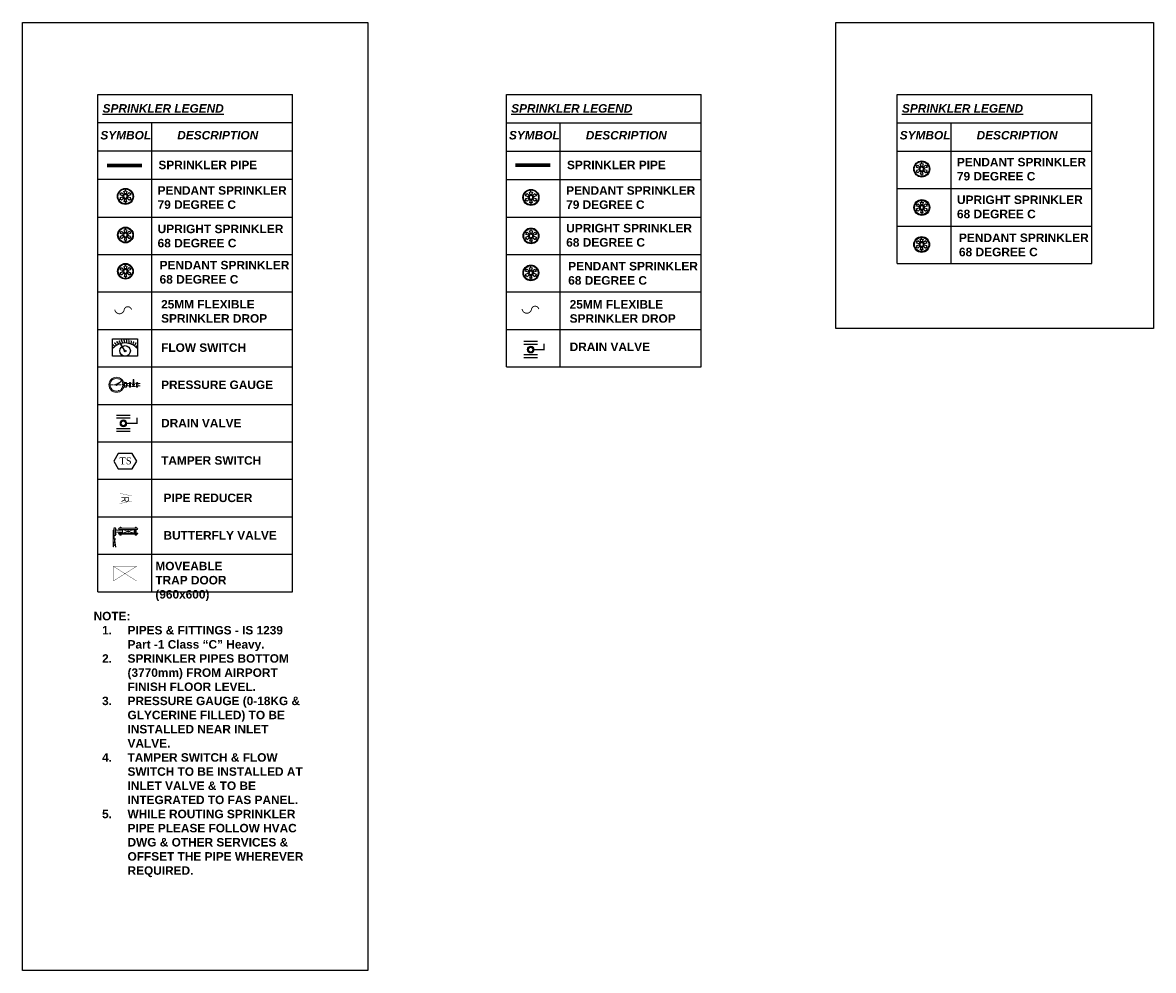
# Model space of a CAD drawing. Header units: millimetres. Extents: x -115221 to 194496, y -122556 to 375476.
# Tile 1 of 169: x 77112 to 88309, y -109472 to -100085. Entities that reach past the tile are written whole.
import ezdxf
from ezdxf.enums import TextEntityAlignment as Align

# ---------------------------------------------------------------- set-up
doc = ezdxf.new("R2010")
doc.units = ezdxf.units.MM
doc.set_wipeout_variables(frame=1)
for name, pattern in [('CENTER', [2, 1.25, -0.25, 0.25, -0.25]), ('CENTER2', [28.575, 19.05, -3.175, 3.175, -3.175]), ('DASHED', [0.75, 0.5, -0.25]), ('DASHED2', [0.375, 0.25, -0.125])]:
    doc.linetypes.add(name, pattern=pattern)
for name, color, linetype, true_color in [('-REGAL - PRIMARY PUMP', 150, 'Continuous', 0x007fff), ('0 PV-cooling tower', 200, 'Continuous', 0xbf00ff), ('FLOW SWITCH-SPRINKLER', 30, 'Continuous', 0xff7f00), ('TEMPER SWITCH-SPRINKLER', 1, 'Continuous', 0xff0000)]:
    doc.layers.add(name, color=color, linetype=linetype, true_color=true_color)
doc.layers.add('F-FIRE-PIPE', color=1, linetype='Continuous', lineweight=0, true_color=0xff0000)
doc.layers.add('PRESSURE GAUGE-SPRINKLER', color=7, linetype='Continuous', lineweight=0, true_color=0xcc3300)
for name, color, linetype, lineweight in [('FA-SPRINKLER TEXT', 7, 'Continuous', 0), ('PLU - VALVES', 141, 'Continuous', 0), ('SPRINKLER PIPE', 1, 'Continuous', 0)]:
    doc.layers.add(name, color=color, linetype=linetype, lineweight=lineweight)
doc.styles.add('Civil Dim', font='isocp.shx', dxfattribs={"height": 6})
doc.styles.add('RD8', font='ROMAND.shx', dxfattribs={"height": 8})
doc.styles.get("Standard").update_dxf_attribs({"font": 'arial.ttf'})
doc.styles.add('SYM', font='romantic.ttf')

# ---------------------------------------------------------------- blocks, each defined once
blk = doc.blocks.new('G Valve')
at = {"layer": 'PLU - VALVES'}
h = blk.add_hatch(color=4, dxfattribs=at)
h.paths.add_polyline_path([(-0.65, 0, 1), (0.65, 0, 1)])
h.paths.add_polyline_path([(0.41, 0, -1), (-0.41, 0, -1)], flags=16)
at = {"layer": 'PLU - VALVES', "color": 4, "const_width": 0.25}
for points in [[(-1.34, 1.54), (1.34, 1.54)], [(-1.34, 1), (1.34, 1)], [(0.65, 0), (2.56, 0), (2.56, -1.1)], [(-1.34, -1), (1.34, -1)], [(-1.34, -1.54), (1.34, -1.54)]]:
    blk.add_lwpolyline(points, dxfattribs=at)
at = {"layer": 'PLU - VALVES', "color": 4}
for radius in [0.654, 0.41]:
    blk.add_circle((0, 0), radius, dxfattribs=at)
blk = doc.blocks.new('PENDANT SPRINKLER')
at = {"color": 6}
for p, q in [((-1.47, 0.85), (-2, 1.15)), ((-0.79, 0.21), (-1.64, 0.44)), ((-0.58, 0.58), (-1.2, 1.2)), ((-0.21, 0.79), (-0.44, 1.64)), ((0, 1.69), (0, 2.31)), ((0.44, 1.64), (0.21, 0.79)), ((1.2, 1.2), (0.58, 0.58)), ((1.64, 0.44), (0.79, 0.21)), ((1.47, 0.85), (2, 1.15)), ((-1.47, -0.85), (-2, -1.15)), ((-0.79, -0.21), (-1.64, -0.44)), ((-0.58, -0.58), (-1.2, -1.2)), ((-0.21, -0.79), (-0.44, -1.64)), ((0, -1.69), (0, -2.31)), ((0.44, -1.64), (0.21, -0.79)), ((1.64, -0.44), (0.79, -0.21)), ((1.47, -0.85), (2, -1.15))]:
    blk.add_line(p, q, dxfattribs=at)
for radius in [2.48, 2.3]:
    blk.add_circle((0, 0), radius, dxfattribs=at)
at = {"color": 6, "extrusion": (0, 0, -1)}
for major_axis, start_param, end_param in [((-1.47, 0.85), 6.021386, 6.544985), ((-0.711, 0.411), 1.570796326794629, 7.853981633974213), ((-0.485, 0.28), 1.570796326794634, 7.853981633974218), ((-1.47, 0.85), 0.785398, 1.308997), ((-1.47, 0.85), 1.832596, 2.356194), ((0.85, 1.47), 3.403392, 3.926991), ((0.85, 1.47), 2.356194, 2.879793)]:
    blk.add_ellipse((0, 0), major_axis=major_axis, ratio=1, start_param=start_param, end_param=end_param, dxfattribs=at)
at = {"color": 6}
blk.add_open_spline([(1.2, -1.2), (0.89, -0.89), (0.58, -0.58)], degree=2, dxfattribs=at)
blk.add_rational_spline([(1.64, -0.44), (1.52, -0.88), (1.2, -1.2)], [1, 0.965925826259, 1], degree=2, dxfattribs=at)
blk = doc.blocks.new('UPRIGHT SPRINKLER')
at = {"color": 1}
for p, q in [((-1.47, 0.85), (-2, 1.15)), ((-0.79, 0.21), (-1.64, 0.44)), ((-0.58, 0.58), (-1.2, 1.2)), ((-0.21, 0.79), (-0.44, 1.64)), ((0, 1.69), (0, 2.31)), ((0.44, 1.64), (0.21, 0.79)), ((1.2, 1.2), (0.58, 0.58)), ((1.64, 0.44), (0.79, 0.21)), ((1.47, 0.85), (2, 1.15)), ((-1.47, -0.85), (-2, -1.15)), ((-0.79, -0.21), (-1.64, -0.44)), ((-0.58, -0.58), (-1.2, -1.2)), ((-0.21, -0.79), (-0.44, -1.64)), ((0, -1.69), (0, -2.31)), ((0.44, -1.64), (0.21, -0.79)), ((1.64, -0.44), (0.79, -0.21)), ((1.47, -0.85), (2, -1.15))]:
    blk.add_line(p, q, dxfattribs=at)
for radius in [2.48, 2.3]:
    blk.add_circle((0, 0), radius, dxfattribs=at)
at = {"color": 1, "extrusion": (0, 0, -1)}
for major_axis, start_param, end_param in [((-1.47, 0.85), 6.021386, 6.544985), ((-0.711, 0.411), 1.570796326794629, 7.853981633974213), ((-0.485, 0.28), 1.570796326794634, 7.853981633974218), ((-1.47, 0.85), 0.785398, 1.308997), ((-1.47, 0.85), 1.832596, 2.356194), ((0.85, 1.47), 3.403392, 3.926991), ((0.85, 1.47), 2.356194, 2.879793)]:
    blk.add_ellipse((0, 0), major_axis=major_axis, ratio=1, start_param=start_param, end_param=end_param, dxfattribs=at)
at = {"color": 1}
blk.add_rational_spline([(1.64, -0.44), (1.52, -0.88), (1.2, -1.2), (0.89, -0.89), (0.58, -0.58)], [1, 0.965925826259, 1, 1, 1], degree=2, knots=[0, 0, 0, 0.523599, 0.523599, 1.523599, 1.523599, 1.523599], dxfattribs=at)
blk = doc.blocks.new('GREEN SPRINKLER')
at = {"color": 94}
for p, q in [((-1.47, 0.85), (-2, 1.15)), ((-0.79, 0.21), (-1.64, 0.44)), ((-0.58, 0.58), (-1.2, 1.2)), ((-0.21, 0.79), (-0.44, 1.64)), ((0, 1.69), (0, 2.31)), ((0.44, 1.64), (0.21, 0.79)), ((1.2, 1.2), (0.58, 0.58)), ((1.64, 0.44), (0.79, 0.21)), ((1.47, 0.85), (2, 1.15)), ((-1.47, -0.85), (-2, -1.15)), ((-0.79, -0.21), (-1.64, -0.44)), ((-0.58, -0.58), (-1.2, -1.2)), ((-0.21, -0.79), (-0.44, -1.64)), ((0, -1.69), (0, -2.31)), ((0.44, -1.64), (0.21, -0.79)), ((1.64, -0.44), (0.79, -0.21)), ((1.47, -0.85), (2, -1.15))]:
    blk.add_line(p, q, dxfattribs=at)
for radius in [2.48, 2.3]:
    blk.add_circle((0, 0), radius, dxfattribs=at)
at = {"color": 94, "extrusion": (0, 0, -1)}
for major_axis, start_param, end_param in [((-1.47, 0.85), 6.021386, 6.544985), ((-0.711, 0.411), 1.570796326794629, 7.853981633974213), ((-0.485, 0.28), 1.570796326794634, 7.853981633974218), ((-1.47, 0.85), 0.785398, 1.308997), ((-1.47, 0.85), 1.832596, 2.356194), ((0.85, 1.47), 3.403392, 3.926991), ((0.85, 1.47), 2.356194, 2.879793)]:
    blk.add_ellipse((0, 0), major_axis=major_axis, ratio=1, start_param=start_param, end_param=end_param, dxfattribs=at)
at = {"color": 94}
blk.add_rational_spline([(1.64, -0.44), (1.52, -0.88), (1.2, -1.2), (0.89, -0.89), (0.58, -0.58)], [1, 0.965925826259, 1, 1, 1], degree=2, knots=[0, 0, 0, 0.523599, 0.523599, 1.523599, 1.523599, 1.523599], dxfattribs=at)
blk = doc.blocks.new('A$C60426557')
at = {"layer": 'F-FIRE-PIPE'}
for p, q in [((-87.1, 15.1), (-72.2, 15.1)), ((-87.1, 0), (-72.2, 0)), ((-16.8, 15.1), (-1.3, 15.1)), ((-16.8, 0), (-1.3, 0))]:
    blk.add_line(p, q, dxfattribs=at)
at = {"layer": 'PRESSURE GAUGE-SPRINKLER', "linetype": 'CENTER2'}
blk.add_line((-201.8, 7.6), (-122.2, 7.6), dxfattribs=at)
blk.add_line((-201.8, 7.6), (-122.2, 7.6), dxfattribs=at)
blk.add_line((-201.8, 7.6), (-122.2, 7.6), dxfattribs=at)
at = {"layer": 'PRESSURE GAUGE-SPRINKLER'}
for p, q in [((-201.4, 6.5), (-196.8, 6.6)), ((-193.8, 32.2), (-189.9, 29.5)), ((-172.5, 48.4), (-170.9, 44.1)), ((-155.6, 10.9), (-161.5, 5)), ((-154.7, 10.1), (-160.6, 4.2)), ((-129.7, 29.2), (-160.2, 11.2)), ((-129.7, 29.2), (-155.2, 4.5)), ((-145.7, 49.1), (-147, 44.6)), ((-123.6, 33.9), (-127.3, 31)), ((-114.8, 8.6), (-119.4, 8.5)), ((-110.8, 23.9), (-105.5, 23.9)), ((-105.5, 23.9), (-105.5, -8.8)), ((-105.5, 22.7), (-92.1, 22.7)), ((-105.5, 15.1), (-91.3, 15.1)), ((-105.5, 0), (-91.3, 0)), ((-90.4, 18.4), (-90.4, -3.3)), ((-87.1, 14.5), (-90.4, 14.5)), ((-90.4, 12.8), (-88.6, 0.6)), ((-90.4, 8.4), (-89.4, 1.4)), ((-90.4, 4.1), (-89.9, 0.6)), ((-90.4, 0.6), (-87.1, 0.6)), ((-89.9, 13.7), (-88.1, 1.4)), ((-89.4, 14.5), (-87.3, 0.6)), ((-88.6, 13.7), (-87.1, 3)), ((-88.1, 14.5), (-87.1, 7.4)), ((-87.3, 13.7), (-87.1, 11.8)), ((-87.1, 15.1), (-87.1, 0)), ((-72.2, -4.2), (-72.2, 17.6)), ((-71.4, 14.3), (-65.5, 14.3)), ((-70.6, 21.8), (-66.3, 21.8)), ((-64.7, -4.2), (-64.7, 17.6)), ((-47.4, 40.8), (-47.4, 7.6)), ((-41.7, 40.8), (-41.7, 7.6)), ((-24.4, -4.2), (-24.4, 17.6)), ((-17.7, 14.3), (-23.5, 14.3)), ((-18.5, 21.8), (-22.7, 21.8)), ((-16.8, -4.2), (-16.8, 17.6)), ((-192.5, -18.8), (-188.9, -15.9)), ((-170.5, -34), (-169.2, -29.5)), ((-143.7, -33.3), (-145.3, -29)), ((-122.4, -17.1), (-126.3, -14.4)), ((-110.8, -8.8), (-105.5, -8.8)), ((-105.5, -7.6), (-92.1, -7.6)), ((-71.4, -0.8), (-65.5, -0.8)), ((-70.6, -8.4), (-66.3, -8.4)), ((-17.7, -0.8), (-23.5, -0.8)), ((-18.5, -8.4), (-22.7, -8.4))]:
    blk.add_line(p, q, dxfattribs=at)
for radius in [50, 43.3, 4.2]:
    blk.add_circle((-158.1, 7.6), radius, dxfattribs=at)
for centre, radius, start, end in [((-92.1, 21.4), 1.21, 20.20428, 90), ((-99.1, 18.9), 8.64, 334.09447, 20.20428), ((-123.7, 7.6), 33.3, 346.87961, 13.12039), ((-99.1, -3.8), 8.64, 339.79572, 25.90553), ((-63.6, 18), 8.64, 159.79572, 205.90553), ((-39, 6.7), 33.3, 166.87961, 193.12039), ((-70.6, 20.6), 1.21, 90, 159.79572), ((-66.3, 20.6), 1.21, 20.20428, 90), ((-73.3, 18), 8.64, 334.09447, 20.20428), ((-97.9, 6.7), 33.3, 346.87961, 13.12039), ((-62.6, 18.7), 2.03, 180.76581, 266.3461), ((-44.7, -31.5), 51.5, 93.0212, 110.5841), ((-44.5, 7.6), 7.31, 112.91013, 67.08987), ((-44.5, 7.6), 2.84, 180, 0), ((-44.5, 40.8), 2.84, 0, 180), ((-44.7, -31.5), 51.5, 69.4159, 86.691), ((-26.4, 18.7), 2.03, 266.3461, 359.23419), ((-15.7, 18), 8.64, 159.79572, 205.90553), ((8.9, 6.7), 33.3, 166.87961, 193.12039), ((-22.7, 20.6), 1.21, 90, 159.79572), ((-18.5, 20.6), 1.21, 20.20428, 90), ((-25.5, 18), 8.64, 334.09447, 20.20428), ((-50.1, 6.7), 33.3, 346.87961, 13.12039), ((-92.1, -6.3), 1.21, 270, 339.79572), ((-63.6, -4.6), 8.64, 154.09447, 200.20428), ((-70.6, -7.2), 1.21, 200.20428, 270), ((-66.3, -7.2), 1.21, 270, 339.79572), ((-73.3, -4.6), 8.64, 339.79572, 25.90553), ((-62.6, -3.6), 2.03, 93.6539, 179.23419), ((-44.7, 46.6), 51.5, 249.4159, 290.5841), ((-26.4, -3.6), 2.03, 0.76581, 93.6539), ((-15.7, -4.6), 8.64, 154.09447, 200.20428), ((-22.7, -7.2), 1.21, 200.20428, 270), ((-18.5, -7.2), 1.21, 270, 339.79572), ((-25.5, -4.6), 8.64, 339.79572, 25.90553)]:
    blk.add_arc(centre, radius, start, end, dxfattribs=at)
blk = doc.blocks.new('A$C10C6223A')
at = {"layer": 'TEMPER SWITCH-SPRINKLER', "color": 5, "true_color": 0x0000ff}
for p, q in [((6, 77.9), (-73.9, 14.2)), ((-73.9, 14.2), (-64.2, -49.8)), ((66.2, 54.3), (6, 77.9)), ((75.9, -9.7), (66.2, 54.3)), ((-64.2, -49.8), (-3.9, -73.4)), ((-3.9, -73.4), (75.9, -9.7))]:
    blk.add_line(p, q, dxfattribs=at)
at = {"layer": 'TEMPER SWITCH-SPRINKLER', "color": 5, "true_color": 0x0000ff, "style": 'SYM', "width": 1}
blk.add_text('TS', height=50.18, rotation=218.58838, dxfattribs=at).set_placement((0, 0), align=Align.MIDDLE)
blk = doc.blocks.new('FW')
at = {"layer": '-REGAL - PRIMARY PUMP'}
for p, q in [((33160, -54205), (33197, -54241)), ((33198, -54178), (33231, -54218)), ((33240, -54156), (33267, -54199)), ((33284, -54139), (33306, -54185)), ((33330, -54127), (33345, -54176)), ((33377, -54122), (33386, -54172)), ((33424, -54122), (33427, -54174)), ((33471, -54129), (33467, -54180)), ((33517, -54141), (33506, -54191)), ((33560, -54158), (33544, -54207)), ((33602, -54182), (33579, -54228)), ((33640, -54210), (33612, -54253))]:
    blk.add_line(p, q, dxfattribs=at)
blk.add_lwpolyline([(33154, -54093), (33641, -54093), (33641, -54432), (33154, -54432)], close=True, dxfattribs=at)
blk.add_circle((33397, -54328), 103, dxfattribs=at)
blk.add_arc((33397, -54498), 325, 41.5215, 138.4785, dxfattribs=at)
at = {"layer": '0 PV-cooling tower', "color": 0, "ltscale": 2}
for p, q in [((33388, -54315), (33314, -54199)), ((33314, -54199), (33319, -54224)), ((33314, -54199), (33333, -54213))]:
    blk.add_line(p, q, dxfattribs=at)
blk.add_circle((33397, -54328), 16.4, dxfattribs=at)
at = {"layer": '-REGAL - PRIMARY PUMP', "style": 'RD8'}
for s, rotation, p in [('1', 39.0061, (33156, -54206)), ('5', 39.0061, (33193, -54178)), ('10', 31.3548, (33233, -54158)), ('15 ', 20.9375, (33276, -54140)), ('20', 17.5984, (33322, -54128)), ('25', 6.4004, (33368, -54120)), ('30', 4.0091, (33417, -54121)), ('35', 356.9246, (33463, -54126)), ('40', 347.218, (33510, -54138)), ('45', 340.5076, (33554, -54155)), ('50', 336.8249, (33597, -54175)), ('55', 322.8783, (33630, -54200))]:
    blk.add_text(s, height=8, rotation=rotation, dxfattribs=at).set_placement(p)
blk = doc.blocks.new('A$C2FFD4EBC')
at = {"layer": 'FA-SPRINKLER TEXT', "color": 6}
for p, q in [((-9.6, 19.8, 0.01), (-2.12, 19.8, 0.01)), ((-4.99, 19.01, 0.01), (-2.07, 18.63, 0.01)), ((-2.05, 18.73, 0.01), (-4.68, 19.09, 0.01)), ((-4.47, 19.34, 0.01), (-3.15, 19.56, 0.01)), ((-3.15, 19.56, 0.01), (-2.12, 19.56, 0.01)), ((-3.09, 19.54, 0.01), (-2.98, 19.56, 0.01)), ((-3.09, 19.5, 0.01), (-2.85, 19.53, 0.01)), ((-3.09, 19.5, 0.01), (-2.97, 19.48, 0.01)), ((-3.09, 19.46, 0.01), (-2.85, 19.49, 0.01)), ((-3.09, 19.41, 0.01), (-2.85, 19.45, 0.01)), ((-3.09, 19.41, 0.01), (-2.97, 19.39, 0.01)), ((-3.09, 19.37, 0.01), (-2.85, 19.4, 0.01)), ((-3.09, 19.33, 0.01), (-2.85, 19.36, 0.01)), ((-3.09, 19.33, 0.01), (-2.97, 19.31, 0.01)), ((-3.09, 19.29, 0.01), (-2.85, 19.33, 0.01)), ((-3.09, 19.24, 0.01), (-2.85, 19.28, 0.01)), ((-3.09, 19.24, 0.01), (-2.95, 19.21, 0.01)), ((-3.09, 19.19, 0.01), (-2.85, 19.22, 0.01)), ((-3.09, 19.15, 0.01), (-2.85, 19.18, 0.01)), ((-3.09, 19.15, 0.01), (-2.97, 19.12, 0.01)), ((-3.09, 19.1, 0.01), (-2.85, 19.14, 0.01)), ((-3.09, 19.06, 0.01), (-2.85, 19.1, 0.01)), ((-3.09, 19.06, 0.01), (-2.97, 19.04, 0.01)), ((-3.09, 19.02, 0.01), (-2.85, 19.06, 0.01)), ((-3.09, 18.98, 0.01), (-2.85, 19.01, 0.01)), ((-3.09, 18.98, 0.01), (-2.97, 18.96, 0.01)), ((-3.09, 18.94, 0.01), (-2.85, 18.97, 0.01)), ((-3.09, 18.89, 0.01), (-2.85, 18.93, 0.01)), ((-3.09, 18.89, 0.01), (-2.97, 18.87, 0.01)), ((-3.03, 18.86, 0.01), (-2.85, 18.89, 0.01)), ((-2.85, 19.22, 0.01), (-2.99, 19.26, 0.01)), ((-2.85, 19.49, 0.01), (-2.97, 19.51, 0.01)), ((-2.85, 19.4, 0.01), (-2.97, 19.43, 0.01)), ((-2.85, 19.33, 0.01), (-2.97, 19.35, 0.01)), ((-2.85, 19.14, 0.01), (-2.97, 19.17, 0.01)), ((-2.85, 19.06, 0.01), (-2.97, 19.08, 0.01)), ((-2.85, 18.97, 0.01), (-2.97, 19, 0.01)), ((-2.85, 18.89, 0.01), (-2.97, 18.91, 0.01)), ((-2.91, 18.85, 0.01), (-2.85, 18.86, 0.01)), ((-2.12, 19.56, 0.01), (-2.12, 19.8, 0.01)), ((-2.05, 18.73, 0.01), (-2.07, 18.64, 0.01))]:
    blk.add_line(p, q, dxfattribs=at)
blk.add_circle((-5.08, 19.22, 0.01), 0.035, dxfattribs=at)
for centre, radius, start, end in [((-5.1, 18.4, 0.01), 0.613, 79.6297, 110.7314), ((-4.67, 19.21, 0.01), 0.112, 202.4241, 264.4712), ((-3.09, 19.27, 0.01), 0.0243, 90, 270), ((-3.09, 19.52, 0.01), 0.0222, 90, 286.4932), ((-3.09, 19.44, 0.01), 0.0223, 90, 270), ((-3.09, 19.35, 0.01), 0.0199, 90, 270), ((-3.09, 19.17, 0.01), 0.02, 90, 270), ((-3.09, 19.08, 0.01), 0.0197, 90, 270), ((-3.09, 19, 0.01), 0.0211, 90, 270), ((-3.09, 18.92, 0.01), 0.022, 90, 270), ((-2.85, 19.55, 0.01), 0.0222, 270, 7.363), ((-2.85, 19.47, 0.01), 0.0223, 270, 90), ((-2.85, 19.38, 0.01), 0.0199, 270, 90), ((-2.85, 19.3, 0.01), 0.0243, 270, 90), ((-2.85, 19.2, 0.01), 0.02, 270, 90), ((-2.85, 19.12, 0.01), 0.0199, 270, 90), ((-2.85, 19.03, 0.01), 0.0211, 270, 90), ((-2.85, 18.95, 0.01), 0.0223, 270, 90), ((-2.85, 18.87, 0.01), 0.0176, 270, 90)]:
    blk.add_arc(centre, radius, start, end, dxfattribs=at)
at = {"color": 6}
blk.add_wipeout([(-10.61, 17.18), (-7.96, 17.18), (-7.96, 8.68), (-10.61, 8.68)], dxfattribs=at).translate(0, 0, 0.04).dxf.layer = 'FA-SPRINKLER TEXT'
at = {"layer": 'FA-SPRINKLER TEXT', "color": 6}
for p, q in [((-11.16, 16.22, 0.03), (-11.16, 16.57, 0.03)), ((-11.16, 16.57, 0.03), (-11.01, 16.57, 0.03)), ((-11.16, 16.22, 0.03), (-11.01, 16.22, 0.03)), ((-11.01, 16.14, 0.03), (-11.01, 16.64, 0.03)), ((-10.98, 19.37, 0.01), (-5.72, 19.37, 0.01)), ((-10.98, 19.25, 0.01), (-10.98, 19.37, 0.01)), ((-10.98, 19.25, 0.01), (-7.23, 19.25, 0.01)), ((-10.97, 16.73, 0.03), (-10.69, 16.73, 0.03)), ((-10.97, 16.57, 0.03), (-10.69, 16.57, 0.03)), ((-10.97, 16.22, 0.03), (-10.69, 16.22, 0.03)), ((-10.97, 16.06, 0.03), (-10.69, 16.06, 0.03)), ((-10.89, 19.25, 0.01), (-10.89, 18.76, 0.01)), ((-7.32, 18.76, 0.01), (-10.89, 18.76, 0.01)), ((-10.69, 17.03, 0.03), (-10.69, 15.79, 0.03)), ((-10.61, 17.03, 0.03), (-10.69, 17.03, 0.03)), ((-10.69, 16.92, 0.03), (-10.69, 16.92, 0.03)), ((-10.61, 15.79, 0.03), (-10.69, 15.79, 0.03)), ((-10.61, 8.68, 0), (-10.61, 17.18, 0.03)), ((-10.61, 17.03, 0.03), (-10.61, 15.79, 0.03)), ((-10.55, 19.37, 0.01), (-10.55, 19.51, 0.01)), ((-10.55, 18.76, 0.01), (-10.55, 18.63, 0.01)), ((-10.48, 19.54, 0.01), (-10.12, 19.54, 0.01)), ((-10.48, 18.6, 0.01), (-10.12, 18.6, 0.01)), ((-10.44, 19.37, 0.01), (-10.44, 19.54, 0.01)), ((-10.44, 18.6, 0.01), (-10.44, 18.76, 0.01)), ((-10.44, 18.6, 0.01), (-10.44, 18.52, 0.01)), ((-10.16, 19.37, 0.01), (-10.16, 19.54, 0.01)), ((-10.16, 18.6, 0.01), (-10.16, 18.76, 0.01)), ((-10.16, 18.6, 0.01), (-10.16, 18.52, 0.01)), ((-10.11, 8.68, 0), (-10.11, 17.18, 0.03)), ((-9.72, 16.57, -0.03), (-10.11, 16.57, -0.03)), ((-9.72, 16.22, -0.03), (-10.11, 16.22, -0.03)), ((-9.38, 13.25, 0), (-10.11, 15.58, 0.02)), ((-10.11, 15.58, 0.02), (-8.46, 15.58, -0.02)), ((-10.05, 19.37, 0.01), (-10.05, 19.51, 0.01)), ((-10.05, 18.76, 0.01), (-10.05, 18.63, 0.01)), ((-9.72, 19.37, 0.01), (-9.72, 19.67, 0.01)), ((-9.72, 18.76, 0.01), (-9.72, 15.58, 0.01)), ((-8.46, 15.58, -0.02), (-9.19, 13.25, 0)), ((-8.85, 18.76, 0.01), (-8.85, 15.58, 0.01)), ((-8.85, 16.57, -0.03), (-8.46, 16.57, -0.03)), ((-8.85, 16.22, -0.03), (-8.46, 16.22, -0.03)), ((-8.46, 8.68, 0.02), (-8.46, 17.18, 0.04)), ((-8.16, 19.37, 0.01), (-8.16, 19.51, 0.01)), ((-8.16, 18.76, 0.01), (-8.16, 18.63, 0.01)), ((-8.1, 19.54, 0.01), (-7.73, 19.54, 0.01)), ((-8.1, 18.6, 0.01), (-7.73, 18.6, 0.01)), ((-8.06, 19.37, 0.01), (-8.06, 19.54, 0.01)), ((-8.06, 18.6, 0.01), (-8.06, 18.76, 0.01)), ((-8.05, 18.6, 0.01), (-8.05, 18.52, 0.01)), ((-7.96, 8.68, 0.02), (-7.96, 17.18, 0.04)), ((-7.96, 17.03, -0.06), (-7.96, 15.79, -0.06)), ((-7.96, 17.03, -0.06), (-7.88, 17.03, -0.06)), ((-7.96, 15.79, -0.06), (-7.88, 15.79, -0.06)), ((-7.88, 17.03, -0.06), (-7.88, 15.79, -0.06)), ((-7.88, 16.92, -0.06), (-7.88, 16.92, -0.06)), ((-7.6, 16.73, -0.06), (-7.88, 16.73, -0.06)), ((-7.59, 16.57, -0.06), (-7.88, 16.57, -0.06)), ((-7.59, 16.22, -0.06), (-7.88, 16.22, -0.06)), ((-7.6, 16.06, -0.06), (-7.88, 16.06, -0.06)), ((-7.88, 15.9, -0.06), (-7.88, 15.9, -0.06)), ((-7.77, 19.37, 0.01), (-7.77, 19.54, 0.01)), ((-7.77, 18.6, 0.01), (-7.77, 18.76, 0.01)), ((-7.77, 18.6, 0.01), (-7.77, 18.52, 0.01)), ((-7.66, 19.37, 0.01), (-7.66, 19.51, 0.01)), ((-7.66, 18.76, 0.01), (-7.66, 18.63, 0.01)), ((-7.56, 16.14, -0.06), (-7.56, 16.64, -0.06)), ((-7.32, 19.25, 0.01), (-7.32, 18.76, 0.01)), ((-7.23, 19.25, 0.01), (-7.23, 19.37, 0.01)), ((-5.89, 18.98, 0.01), (-5.78, 19.37, 0.01)), ((-5.84, 18.97, 0.01), (-5.89, 18.98, 0.01)), ((-5.72, 19.37, 0.01), (-5.84, 18.97, 0.01)), ((-5.79, 18.83, 0.01), (-5.83, 18.69, 0.01)), ((-9.38, 12.61, 0), (-10.11, 10.28, 0.02)), ((-8.46, 10.28, -0.02), (-9.19, 12.61, 0)), ((-11.16, 9.64, 0.03), (-11.16, 9.28, 0.03)), ((-11.16, 9.64, 0.03), (-11.01, 9.64, 0.03)), ((-11.16, 9.28, 0.03), (-11.01, 9.28, 0.03)), ((-11.01, 9.72, 0.03), (-11.01, 9.22, 0.03)), ((-10.97, 9.8, 0.03), (-10.69, 9.8, 0.03)), ((-10.97, 9.64, 0.03), (-10.69, 9.64, 0.03)), ((-10.97, 9.28, 0.03), (-10.69, 9.28, 0.03)), ((-10.97, 9.12, 0.03), (-10.69, 9.12, 0.03)), ((-10.69, 8.83, 0.03), (-10.69, 10.06, 0.03)), ((-10.61, 10.06, 0.03), (-10.69, 10.06, 0.03)), ((-10.69, 8.94, 0.03), (-10.69, 8.94, 0.03)), ((-10.61, 8.83, 0.03), (-10.69, 8.83, 0.03)), ((-10.61, 8.83, 0.03), (-10.61, 10.06, 0.03)), ((-10.11, 10.28, 0.02), (-8.46, 10.28, -0.02)), ((-8.46, 9.64, -0.03), (-10.11, 9.64, -0.03)), ((-8.46, 9.28, -0.03), (-10.11, 9.28, -0.03)), ((-9.72, 10.28, 0), (-9.72, 9.87)), ((-8.85, 9.87), (-9.72, 9.87)), ((-9.44, 9.87), (-9.44, 9.79)), ((-9.12, 9.79), (-9.44, 9.79)), ((-9.12, 9.87), (-9.12, 9.79)), ((-8.85, 10.28, 0), (-8.85, 9.87)), ((-7.96, 8.83, -0.06), (-7.96, 10.06, -0.06)), ((-7.96, 10.06, -0.06), (-7.88, 10.06, -0.06)), ((-7.96, 8.83, -0.06), (-7.88, 8.83, -0.06)), ((-7.88, 8.83, -0.06), (-7.88, 10.06, -0.06)), ((-7.88, 9.96, -0.06), (-7.88, 9.96, -0.06)), ((-7.6, 9.8, -0.06), (-7.88, 9.8, -0.06)), ((-7.59, 9.64, -0.06), (-7.88, 9.64, -0.06)), ((-7.59, 9.28, -0.06), (-7.88, 9.28, -0.06)), ((-7.6, 9.12, -0.06), (-7.88, 9.12, -0.06)), ((-7.88, 8.94, -0.06), (-7.88, 8.94, -0.06)), ((-7.56, 9.72, -0.06), (-7.56, 9.22, -0.06))]:
    blk.add_line(p, q, dxfattribs=at)
blk.add_circle((-9.28, 12.93), 0.334, dxfattribs=at)
for centre, radius, start, end in [((-10.91, 16.65, 0.03), 0.102, 127.2311, 232.2022), ((-10.59, 16.4, 0.03), 0.419, 154.9482, 205.0518), ((-10.91, 16.14, 0.03), 0.102, 127.7978, 232.7689), ((-10.36, 16.93, 0.03), 0.355, 45.0405, 134.9595), ((-10.48, 19.45, 0.01), 0.0934, 87.1365, 141.1426), ((-10.48, 18.69, 0.01), 0.0934, 218.8574, 272.8635), ((-10.3, 18.67, 0.01), 0.204, 227.2693, 312.7307), ((-10.12, 19.45, 0.01), 0.0934, 38.8574, 92.8635), ((-10.12, 18.69, 0.01), 0.0934, 267.1365, 321.1426), ((-9.6, 19.67, 0.01), 0.121, 90, 180), ((-8.21, 16.93, 0.04), 0.355, 45.0405, 134.9595), ((-8.09, 19.45, 0.01), 0.0934, 87.1365, 141.1426), ((-8.09, 18.69, 0.01), 0.0934, 218.8574, 272.8635), ((-7.91, 18.67, 0.01), 0.204, 227.2693, 312.7307), ((-7.73, 19.45, 0.01), 0.0934, 38.8574, 92.8635), ((-7.73, 18.69, 0.01), 0.0934, 267.1365, 321.1426), ((-7.66, 16.65, -0.06), 0.102, 307.7978, 52.7689), ((-7.66, 16.14, -0.06), 0.102, 307.2311, 52.2022), ((-7.97, 16.4, -0.06), 0.419, 334.9482, 25.0518), ((-5.97, 19.54, 0.01), 0.857, 279.343, 319.3395), ((-5.92, 19.52, 0.01), 0.697, 280.7077, 328.1616), ((-5.08, 20.03, 0.01), 0.919, 225.7287, 311.3432), ((-10.91, 9.72, 0.03), 0.102, 127.2311, 232.2022), ((-10.59, 9.46, 0.03), 0.419, 154.9482, 205.0518), ((-10.91, 9.2, 0.03), 0.102, 127.7978, 232.7689), ((-10.36, 8.93, 0.03), 0.355, 225.0405, 314.9595), ((-8.21, 8.93, 0.04), 0.355, 225.0405, 314.9595), ((-7.66, 9.72, -0.06), 0.102, 307.7978, 52.7689), ((-7.66, 9.2, -0.06), 0.102, 307.2311, 52.2022), ((-7.97, 9.46, -0.06), 0.419, 334.9482, 25.0518)]:
    blk.add_arc(centre, radius, start, end, dxfattribs=at)
blk = doc.blocks.new('A$C5D0E0437')
at = {"color": 5}
blk.add_wipeout([(0, -1), (0, 1), (-4.69, 2), (-4.69, -2)], dxfattribs=at)
at = {"layer": 'SPRINKLER PIPE', "const_width": 0.1}
blk.add_lwpolyline([(-4.69, -2), (-4.69, 2), (0, 1), (0, -1)], close=True, dxfattribs=at)
at = {"layer": 'SPRINKLER PIPE', "linetype": 'ByBlock', "insert": (-1.02, 0.75), "char_height": 3, "width": 2.3346, "attachment_point": 1, "rotation": 270, "style": 'Civil Dim'}
blk.add_mtext('R', dxfattribs=at)
blk = doc.blocks.new('TRAP DOOR 3')
at = {"color": 32, "ltscale": 9, "true_color": 0xcd6928, "const_width": 12.7}
blk.add_lwpolyline([(480, -303), (-480, -303), (-480, 303), (480, 303)], close=True, dxfattribs=at)
at = {"color": 32, "linetype": 'DASHED', "ltscale": 100, "true_color": 0xcd6928, "const_width": 12.7}
blk.add_lwpolyline([(480, -303), (-480, 303)], dxfattribs=at)
at = {"color": 32, "linetype": 'DASHED2', "ltscale": 100, "true_color": 0xcd6928, "const_width": 12.7}
blk.add_lwpolyline([(-480, -303), (480, 303)], dxfattribs=at)

msp = doc.modelspace()

# ---------------------------------------------------------------- wipeouts: each hides what was drawn before it
for points in [[(77112.1, -100084.7), (80531.7, -100084.7), (80531.7, -109472.5), (77112.1, -109472.5)], [(81296.3, -100084.7), (84439, -100084.7), (84439, -104495.9), (81296.3, -104495.9)], [(85165.5, -100084.7), (88309.2, -100084.7), (88309.2, -103115.8), (85165.5, -103115.8)]]:
    msp.add_wipeout(points).translate(0, 0, 0)

# ---------------------------------------------------------------- next in the draw order: linework, layer by layer
for p, q in [((77858.3, -100795.5, 0), (79785.5, -100795.5, 0)), ((77858.3, -105721.6, 0), (77858.3, -100795.5, 0)), ((79785.5, -105721.6, 0), (79785.5, -100795.5, 0)), ((85773.7, -102471.5, 0), (85773.7, -100795.5, 0)), ((85773.7, -100795.5, 0), (87701, -100795.5, 0)), ((87701, -102471.5, 0), (87701, -100795.5, 0)), ((79785.5, -101076.8, 0), (77858.3, -101076.8, -0.1)), ((78390, -101076.8, -0.1), (78390, -105721.6, 0)), ((85773.7, -101076.8, 0), (87701, -101076.8, 0)), ((86305.4, -102471.5, 0), (86305.4, -101076.8, 0)), ((79785.5, -101358.2, 0), (77858.3, -101358.2, -0.1)), ((85773.7, -101358.2, 0), (87701, -101358.2, 0)), ((79785.5, -101639.5, 0), (77858.3, -101639.5, -0.1)), ((85773.7, -101729.3, 0), (87701, -101729.3, 0)), ((85773.7, -102100.4, 0), (87701, -102100.4, 0)), ((85773.7, -102471.5, 0), (87701, -102471.5, 0))]:
    msp.add_line(p, q)
at = {"color": 7, "linetype": 'Continuous', "ltscale": 23}
for p, q in [((77858.3, -102010.6, 0), (79785.5, -102010.6, 0)), ((77858.3, -102381.7, 0), (79785.5, -102381.7, 0)), ((77858.3, -102752.8, 0), (79785.5, -102752.8, 0)), ((77858.3, -103123.9, 0), (79785.5, -103123.9, 0)), ((77858.3, -103495, 0), (79785.5, -103495, 0)), ((77858.3, -103866.1, 0), (79785.5, -103866.1, 0)), ((77858.3, -104237.2, 0), (79785.5, -104237.2, 0)), ((77858.3, -104608.3, 0), (79785.5, -104608.3, 0)), ((77858.3, -104979.4, 0), (79785.5, -104979.4, 0)), ((77858.3, -105350.5, 0), (79785.5, -105350.5, 0)), ((77858.3, -105721.6, 0), (79785.5, -105721.6, 0))]:
    msp.add_line(p, q, dxfattribs=at)
at = {"elevation": 0}
for points in [[(77112.1, -100084.7), (80531.7, -100084.7), (80531.7, -109472.5), (77112.1, -109472.5)], [(85165.5, -100084.7), (88309.2, -100084.7), (88309.2, -103115.8), (85165.5, -103115.8)]]:
    msp.add_lwpolyline(points, close=True, dxfattribs=at)
at = {"color": 1, "ltscale": 10, "const_width": 35.6, "elevation": 0}
msp.add_lwpolyline([(77947.2, -101500.4), (78294, -101500.4)], dxfattribs=at)
at = {"layer": 'SPRINKLER PIPE', "color": 5, "linetype": 'DASHED', "ltscale": 0.09, "const_width": 9.04, "elevation": 0}
msp.add_lwpolyline([(78190.1, -102927.8, 0.8073314), (78118, -102927.8, -0.877527), (78025, -102927.8)], format="xyb", dxfattribs=at)

# ---------------------------------------------------------------- next in the draw order: block references
for name, p, xscale, yscale, zscale in [('GREEN SPRINKLER', (86015.5, -101534.6, -0.1), 32.04642018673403, 32.04642018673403, 32.04642018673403), ('GREEN SPRINKLER', (78130.1, -101806.2, -0.1), 32.04642018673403, 32.04642018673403, 32.04642018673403), ('UPRIGHT SPRINKLER', (86016.2, -101916.1, -0.1), 31.40663480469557, 31.40663480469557, 31.40663480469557), ('UPRIGHT SPRINKLER', (78130.1, -102188.3, -0.1), 31.40663480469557, 31.40663480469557, 31.40663480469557), ('PENDANT SPRINKLER', (86014.6, -102282.4, -0.1), 31.3545564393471, 31.3545564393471, 31.3545564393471), ('PENDANT SPRINKLER', (78130.1, -102548, -0.1), 31.3545564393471, 31.3545564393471, 31.3545564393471), ('TRAP DOOR 3', (78126.1, -105542.8), 0.2401045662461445, 0.2401045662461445, 0.2401045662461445)]:
    msp.add_blockref(name, p, dxfattribs=dict(xscale=xscale, yscale=yscale, zscale=zscale))
at = {"layer": 'FLOW SWITCH-SPRINKLER', "transparency": 33554674, "xscale": 0.508, "yscale": 0.508, "zscale": 0.508}
msp.add_blockref('FW', (61161.2, -75738.2, 0), dxfattribs=at)
at = {"layer": 'PRESSURE GAUGE-SPRINKLER', "transparency": 33554674, "xscale": 1.492561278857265, "yscale": 1.492561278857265, "zscale": 1.492561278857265, "rotation": 359.9539750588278}
msp.add_blockref('A$C60426557', (78277, -103683.3, 0), dxfattribs=at)
at = {"layer": 'SPRINKLER PIPE', "xscale": -51.91906472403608, "yscale": 51.91906472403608, "zscale": 51.91906472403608, "rotation": 180}
msp.add_blockref('G Valve', (78110.6, -104054.2, 0), dxfattribs=at)
at = {"layer": 'TEMPER SWITCH-SPRINKLER', "xscale": 1.359505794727, "yscale": 1.359505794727, "zscale": 1.359505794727, "rotation": 141.4116196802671}
msp.add_blockref('A$C10C6223A', (78131.4, -104425.7, 0), dxfattribs=at)

# ---------------------------------------------------------------- next in the draw order: texts
at = {"color": 7, "linetype": 'Continuous', "ltscale": 23, "attachment_point": 1}
for s, insert, char_height, width in [('{\\fArial|b1|i1|c0|p34;\\LSPRINKLER LEGEND }', (77904.2, -100892.3, 0.1), 84, 1200.791), ('{\\fArial|b1|i1|c0|p34;\\LSPRINKLER LEGEND }', (85819.7, -100892.3, 0.1), 84, 1200.791), ('{\\fArial|b1|i1|c0|p34;SYMBOL}', (77882.3, -101158, 0), 84, 499.282), ('{\\fArial|b1|i1|c0|p34;DESCRIPTION}', (78643.3, -101158, 0), 84, 793.397), ('{\\fArial|b1|i1|c0|p34;SYMBOL}', (85797.7, -101158, 0), 84, 499.282), ('{\\fArial|b1|i1|c0|p34;DESCRIPTION}', (86558.7, -101158, 0), 84, 793.397), ('{\\fArial|b1|i0|c0|p34;SPRINKLER PIPE}', (78457, -101452.4, 0), 84, 973.086), ('{\\fArial|b1|i0|c0|p34;UPRIGHT SPRINKLER \\P68 DEGREE C}', (86364.4, -101797.1, 0), 84.455, 1245.663), ('{\\fArial|b1|i0|c0|p34;UPRIGHT SPRINKLER \\P68 DEGREE C}', (78449, -102085.7, 0), 84.455, 1245.663), ('{\\fArial|b1|i0|c0|p34;PENDANT SPRINKLER\\P68 DEGREE C}', (86384.1, -102173.8, 0), 84.455, 1285.01), ('{\\fArial|b1|i0|c0|p34;PENDANT SPRINKLER\\P68 DEGREE C}', (78468.6, -102444.7, 0), 84.455, 1285.01)]:
    msp.add_mtext(s, dxfattribs=dict(at, insert=insert, char_height=char_height, width=width))
at = {"color": 7, "linetype": 'CENTER', "char_height": 84, "width": 1278.087, "attachment_point": 1}
for insert in [(86364.4, -101424.3, 0), (78449, -101705.1, 0)]:
    msp.add_mtext('{\\fArial|b1|i0|c0|p34;PENDANT SPRINKLER \\P79 DEGREE C}', dxfattribs=dict(at, insert=insert))
at = {"color": 7, "ltscale": 10, "char_height": 84, "attachment_point": 1}
for s, insert, width in [('{\\fArial|b1|i0|c0|p34;25MM FLEXIBLE\\PSPRINKLER DROP}', (78483.6, -102832.4, 0), 1045.167), ('{\\fArial|b1|i0|c0|p34;FLOW SWITCH}', (78483.6, -103261.8, 0), 832.646), ('{\\fArial|b1|i0|c0|p34;PRESSURE GAUGE}', (78483.6, -103629.9, 0), 1103.498), ('{\\fArial|b1|i0|c0|p34;DRAIN VALVE}', (78483.6, -104009.5, 0), 790.417), ('{\\fArial|b1|i0|c0|p34;TAMPER SWITCH}', (78483.6, -104379.3, 0), 982.712), ('{\\fArial|b1|i0|c0|p34;PIPE REDUCER}', (78507.5, -104750.1, 0), 880.491), ('{\\fArial|b1|i0|c0|p34;BUTTERFLY VALVE}', (78507.5, -105121.2, 0), 1116.332), ('{\\fArial|b1|i0|c0|p34;MOVEABLE TRAP DOOR (960x600)}', (78426.8, -105425.4, 0), 1012.507), ('{\\fArial|b1|i0|c0|p34;\\C1;NOTE:\\P\\pxi-3,l4,t4;1.^IPIPES & FITTINGS - \\C5;IS 1239 Part -1 Class “C” Heavy.\\C1;\\P2.^ISPRINKLER PIPES BOTTOM \\C5; (3770mm)\\C1; FROM AIRPORT FINISH FLOOR LEVEL. \\P3.^IPRESSURE GAUGE (0-18KG & GLYCERINE FILLED) TO BE INSTALLED NEAR INLET VALVE.\\P4.^ITAMPER SWITCH & FLOW SWITCH TO BE INSTALLED AT INLET VALVE & TO BE INTEGRATED TO FAS PANEL.\\P5.^IWHILE ROUTING SPRINKLER PIPE PLEASE FOLLOW HVAC DWG & OTHER SERVICES & OFFSET THE PIPE WHEREVER REQUIRED.}', (77815.1, -105920.9, 0.1), 2095.02)]:
    msp.add_mtext(s, dxfattribs=dict(at, insert=insert, width=width))

# ---------------------------------------------------------------- next in the draw order: wipeouts: each hides what was drawn before it
msp.add_wipeout([(81296.3, -100084.7), (84439, -100084.7), (84439, -104495.9), (81296.3, -104495.9)]).translate(0, 0, 0)

# ---------------------------------------------------------------- next in the draw order: linework, layer by layer
for p, q in [((81904, -100795.5, 0), (83831.3, -100795.5, 0)), ((81904, -103495, 0), (81904, -100795.5, 0)), ((83831.3, -103495, 0), (83831.3, -100795.5, 0)), ((81904, -101076.8, 0), (83831.3, -101076.8, 0)), ((82435.7, -103495, 0), (82435.7, -101076.8, 0)), ((81904, -101358.2, 0), (83831.3, -101358.2, 0)), ((81904, -101639.5, 0), (83831.3, -101639.5, 0)), ((81904, -102010.6, 0), (83831.3, -102010.6, 0)), ((81904, -102381.7, 0), (83831.3, -102381.7, 0)), ((81904, -102752.8, 0), (83831.3, -102752.8, 0)), ((81904, -103123.9, 0), (83831.3, -103123.9, 0)), ((81904, -103495, 0), (83831.3, -103495, 0))]:
    msp.add_line(p, q)
at = {"color": 1, "ltscale": 10, "const_width": 35.6, "elevation": 0}
msp.add_lwpolyline([(81990.3, -101495.9), (82337.2, -101495.9)], dxfattribs=at)
at = {"layer": 'SPRINKLER PIPE', "color": 5, "linetype": 'DASHED', "ltscale": 0.09, "const_width": 9.04, "elevation": 0}
msp.add_lwpolyline([(82223.5, -102922.5, 0.8073314), (82151.3, -102922.5, -0.877527), (82058.3, -102922.5)], format="xyb", dxfattribs=at)

# ---------------------------------------------------------------- next in the draw order: block references
for name, p, xscale, yscale, zscale in [('GREEN SPRINKLER', (82145.8, -101816, -0.1), 32.04642018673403, 32.04642018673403, 32.04642018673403), ('UPRIGHT SPRINKLER', (82146.5, -102197.4, -0.1), 31.40663480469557, 31.40663480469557, 31.40663480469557), ('PENDANT SPRINKLER', (82144.9, -102563.8, -0.1), 31.3545564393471, 31.3545564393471, 31.3545564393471)]:
    msp.add_blockref(name, p, dxfattribs=dict(xscale=xscale, yscale=yscale, zscale=zscale))
at = {"layer": 'SPRINKLER PIPE'}
for name, p, xscale, yscale, zscale, rotation in [('G Valve', (82143.1, -103322.8, 0), -51.91906472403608, 51.91906472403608, 51.91906472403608, 180), ('A$C2FFD4EBC', (78439.1, -105324.5, 0), -21.76095409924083, 21.76095409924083, 21.76095409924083, 90)]:
    msp.add_blockref(name, p, dxfattribs=dict(at, xscale=xscale, yscale=yscale, zscale=zscale, rotation=rotation))
at = {"layer": 'SPRINKLER PIPE', "xscale": 25.4, "yscale": 25.4, "zscale": 25.4}
msp.add_blockref('A$C5D0E0437', (78191.9, -104797.9, 0), dxfattribs=at)

# ---------------------------------------------------------------- next in the draw order: texts
at = {"color": 7, "linetype": 'Continuous', "ltscale": 23, "attachment_point": 1}
for s, insert, char_height, width in [('{\\fArial|b1|i1|c0|p34;\\LSPRINKLER LEGEND }', (81950, -100892.3, 0.1), 84, 1200.791), ('{\\fArial|b1|i1|c0|p34;SYMBOL}', (81928, -101158, 0), 84, 499.282), ('{\\fArial|b1|i1|c0|p34;DESCRIPTION}', (82689, -101158, 0), 84, 793.397), ('{\\fArial|b1|i0|c0|p34;SPRINKLER PIPE}', (82502.8, -101452.4, 0), 84, 973.086), ('{\\fArial|b1|i0|c0|p34;UPRIGHT SPRINKLER \\P68 DEGREE C}', (82494.7, -102078.4, 0), 84.455, 1245.663), ('{\\fArial|b1|i0|c0|p34;PENDANT SPRINKLER\\P68 DEGREE C}', (82514.4, -102455.1, 0), 84.455, 1285.01)]:
    msp.add_mtext(s, dxfattribs=dict(at, insert=insert, char_height=char_height, width=width))
at = {"color": 7, "linetype": 'CENTER', "insert": (82494.7, -101705.6, 0), "char_height": 84, "width": 1278.087, "attachment_point": 1}
msp.add_mtext('{\\fArial|b1|i0|c0|p34;PENDANT SPRINKLER \\P79 DEGREE C}', dxfattribs=at)
at = {"color": 7, "ltscale": 10, "char_height": 84, "attachment_point": 1}
for s, insert, width in [('{\\fArial|b1|i0|c0|p34;25MM FLEXIBLE\\PSPRINKLER DROP}', (82529.3, -102833.1, 0), 1045.167), ('{\\fArial|b1|i0|c0|p34;DRAIN VALVE}', (82529.3, -103253.7, 0), 790.417)]:
    msp.add_mtext(s, dxfattribs=dict(at, insert=insert, width=width))

doc.saveas('drawing.dxf')
